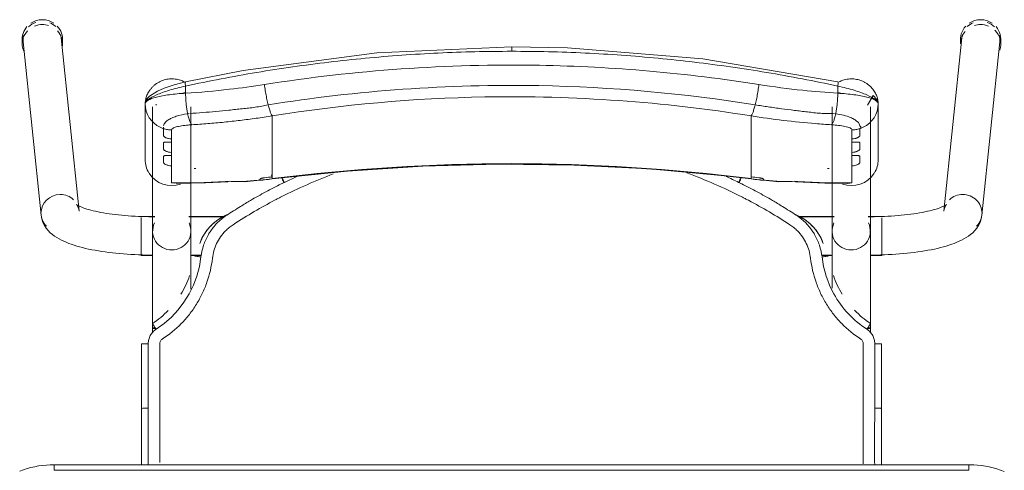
# Model space of a CAD drawing. Header units: metres. Extents: x 3 to 42.2, y -72.9 to -48.7.
# Tile 80 of 189: x 39.287 to 39.819, y -58.58 to -58.337. Entities that reach past the tile are written whole.
import ezdxf

# ---------------------------------------------------------------- set-up
doc = ezdxf.new("R2010")
doc.units = ezdxf.units.M
doc.layers.add('I-FURN', color=7, linetype='Continuous', lineweight=18)

# ---------------------------------------------------------------- blocks, each defined once
blk = doc.blocks.new('ConjuntoParaAlunoTamanho6 - CJA06_ConjuntoParaAlunoTamanho6-V31-1PAV')
at = {"layer": 'I-FURN', "color": 253, "true_color": 0xaaaaaa}
for p, q in [((-0.2643, 0.29456), (-0.2643, 0.29197)), ((-0.2638, 0.29312), (-0.25413, 0.19969)), ((-0.23354, 0.20182), (-0.24321, 0.29526)), ((-0.24254, 0.29197), (-0.24254, 0.29456)), ((0.24321, 0.29526), (0.23354, 0.20182)), ((0.24254, 0.29456), (0.24254, 0.29197)), ((0.25413, 0.19969), (0.2638, 0.29312)), ((0.2643, 0.29197), (0.2643, 0.29456)), ((-0.1979, 0.25969), (-0.1979, 0.22964)), ((-0.19734, 0.2558), (-0.19665, 0.25395)), ((-0.19385, 0.25812), (-0.19385, 0.19097)), ((-0.19207, 0.25896), (-0.19202, 0.25906)), ((-0.19202, 0.25906), (-0.19192, 0.25949)), ((-0.17315, 0.19097), (-0.17315, 0.25812)), ((0.17315, 0.25812), (0.17315, 0.19097)), ((0.19385, 0.19097), (0.19385, 0.25812)), ((0.19685, 0.25395), (0.19754, 0.2558)), ((0.1981, 0.22964), (0.1981, 0.25969)), ((-0.19665, 0.25395), (-0.1957, 0.25221)), ((-0.1957, 0.25221), (-0.19451, 0.25062)), ((-0.17493, 0.25435), (-0.17437, 0.25441)), ((-0.12923, 0.2438), (-0.12923, 0.25317)), ((0.12943, 0.2438), (0.12943, 0.25317)), ((0.17457, 0.25441), (0.17513, 0.25435)), ((0.19471, 0.25062), (0.1959, 0.25221)), ((0.1959, 0.25221), (0.19685, 0.25395)), ((-0.18366, 0.24073), (-0.18366, 0.23904)), ((-0.12923, 0.24214), (-0.12923, 0.2438)), ((-0.12923, 0.24214), (-0.12923, 0.23653)), ((0.12943, 0.24214), (0.12943, 0.2438)), ((0.12943, 0.24214), (0.12943, 0.23653)), ((0.18386, 0.23904), (0.18386, 0.24073)), ((-0.12923, 0.23653), (-0.12923, 0.23486)), ((-0.12923, 0.23486), (-0.12923, 0.22925)), ((0.12943, 0.23653), (0.12943, 0.23486)), ((0.12943, 0.23486), (0.12943, 0.22925)), ((-0.18366, 0.23345), (-0.18366, 0.23176)), ((-0.12923, 0.22925), (-0.12923, 0.22759)), ((0.12943, 0.22759), (0.12943, 0.22925)), ((0.18386, 0.23176), (0.18386, 0.23345)), ((-0.18366, 0.22617), (-0.18366, 0.21701)), ((-0.12923, 0.22759), (-0.12923, 0.22197)), ((0.12943, 0.22759), (0.12943, 0.22197)), ((0.18386, 0.21701), (0.18386, 0.22617)), ((-0.14414, 0.21757), (-0.12926, 0.21915)), ((-0.12923, 0.22197), (-0.12923, 0.22031)), ((-0.11598, 0.22048), (-0.1227, 0.21732)), ((0.12943, 0.22031), (0.12943, 0.22197)), ((0.12946, 0.21915), (0.14434, 0.21757)), ((-0.18366, 0.21701), (-0.1818, 0.21679)), ((0.17944, 0.21689), (0.18173, 0.21678)), ((-0.19271, 0.19894), (-0.2, 0.19894)), ((-0.2, 0.19844), (-0.2, 0.19411)), ((-0.19271, 0.19879), (-0.19385, 0.19879)), ((-0.19385, 0.19879), (-0.19385, 0.19845)), ((-0.19385, 0.19845), (-0.19385, 0.19764)), ((-0.15474, 0.19894), (-0.17429, 0.19894)), ((-0.15494, 0.19879), (-0.17429, 0.19879)), ((0.17429, 0.19894), (0.15474, 0.19894)), ((0.17429, 0.19879), (0.15494, 0.19879)), ((0.2, 0.19894), (0.19271, 0.19894)), ((0.19385, 0.19879), (0.19271, 0.19879)), ((0.19385, 0.19845), (0.19385, 0.19879)), ((0.19385, 0.19764), (0.19385, 0.19845)), ((0.2, 0.1938), (0.2, 0.19814)), ((-0.2, 0.19393), (-0.2, 0.18575)), ((-0.19385, 0.19367), (-0.19385, 0.1916)), ((0.19385, 0.1916), (0.19385, 0.19367)), ((0.2, 0.18573), (0.2, 0.19364)), ((-0.19385, 0.18688), (-0.19385, 0.18582)), ((0.19385, 0.18582), (0.19385, 0.18688)), ((-0.2, 0.18573), (-0.2, 0.17922)), ((-0.19385, 0.18371), (-0.19385, 0.18582)), ((0.19385, 0.18371), (0.19385, 0.18582)), ((0.2, 0.17794), (0.2, 0.1856)), ((-0.2, 0.17916), (-0.2, 0.17794)), ((-0.2, 0.17794), (-0.19377, 0.17794)), ((-0.19385, 0.17809), (-0.19385, 0.17951)), ((-0.17323, 0.17794), (-0.1676, 0.17794)), ((-0.17268, 0.17809), (-0.16757, 0.17809)), ((0.16757, 0.17809), (0.17268, 0.17809)), ((0.1676, 0.17794), (0.17323, 0.17794)), ((0.19377, 0.17794), (0.2, 0.17794)), ((0.19385, 0.17809), (0.19385, 0.17951)), ((-0.19385, 0.13857), (-0.19385, 0.13643)), ((0.19385, 0.13604), (0.19385, 0.13857)), ((-0.19983, 0.13021), (-0.19982, 0.0953)), ((0.19983, 0.13021), (0.19982, 0.0953)), ((-0.19982, 0.06488), (-0.19982, 0.0953)), ((-0.19982, 0.0953), (-0.19982, 0.09529)), ((-0.19623, 0.09556), (-0.19738, 0.09554)), ((0.19982, 0.06497), (0.19982, 0.0953)), ((0.247, 0.06497), (-0.247, 0.06497)), ((-0.247, 0.06497), (-0.247, 0.06197)), ((0.247, 0.06497), (-0.247, 0.06497)), ((0.247, 0.06497), (0.247, 0.06197))]:
    blk.add_line(p, q, dxfattribs=at)
at = {"layer": 'I-FURN', "color": 253, "true_color": 0xaaaaaa, "flags": 128}
for points in [[(0.0001, 0.2904), (-0.07267, 0.28721), (-0.14486, 0.2777), (-0.17603, 0.27161)], [(0.17623, 0.27161), (0.10331, 0.28398), (0.03018, 0.28985), (0.0001, 0.2904)], [(-0.17603, 0.27161), (-0.18218, 0.26997), (-0.18761, 0.26812), (-0.19131, 0.26652), (-0.19557, 0.2639), (-0.19708, 0.26226), (-0.19765, 0.26113), (-0.1979, 0.25971)], [(-0.17607, 0.26928), (-0.17607, 0.26831), (-0.17607, 0.26734), (-0.17607, 0.26637), (-0.17607, 0.2654)], [(0.17627, 0.2654), (0.17627, 0.26637), (0.17627, 0.26734), (0.17627, 0.26831), (0.17627, 0.26928)], [(0.1981, 0.25971), (0.19792, 0.26092), (0.19739, 0.26208), (0.1954, 0.2642), (0.19227, 0.25896)], [(-0.1979, 0.24468), (-0.1979, 0.2522), (-0.1979, 0.25971)], [(-0.1979, 0.25969), (-0.19776, 0.25773), (-0.19734, 0.2558)], [(-0.1979, 0.25969), (-0.1979, 0.25218), (-0.1979, 0.24467), (-0.1979, 0.23715), (-0.1979, 0.22964)], [(0.19754, 0.2558), (0.19796, 0.25773), (0.1981, 0.25969)], [(0.1981, 0.25971), (0.1981, 0.2522), (0.1981, 0.24468)], [(0.1981, 0.22964), (0.1981, 0.23715), (0.1981, 0.24467), (0.1981, 0.25218), (0.1981, 0.25969)], [(-0.19451, 0.25062), (-0.19311, 0.2492), (-0.19152, 0.24799)], [(0.19172, 0.24799), (0.19331, 0.2492), (0.19471, 0.25062)], [(-0.19152, 0.24799), (-0.18977, 0.24701), (-0.1879, 0.24628)], [(-0.1879, 0.24243), (-0.1879, 0.24339), (-0.1879, 0.24435), (-0.1879, 0.24532), (-0.1879, 0.24628)], [(-0.18366, 0.24561), (-0.18366, 0.24439), (-0.18366, 0.24317), (-0.18366, 0.24195), (-0.18366, 0.24073)], [(0.18386, 0.24073), (0.18386, 0.24195), (0.18386, 0.24317), (0.18386, 0.24439), (0.18386, 0.24561)], [(0.1881, 0.24628), (0.18997, 0.24701), (0.19172, 0.24799)], [(0.1881, 0.24628), (0.1881, 0.24532), (0.1881, 0.24435), (0.1881, 0.24339), (0.1881, 0.24243)], [(-0.1879, 0.23515), (-0.1879, 0.23603), (-0.1879, 0.23692), (-0.1879, 0.2378), (-0.1879, 0.23868)], [(-0.18366, 0.23904), (-0.18366, 0.23764), (-0.18366, 0.23624), (-0.18366, 0.23485), (-0.18366, 0.23345)], [(0.18386, 0.23345), (0.18386, 0.23485), (0.18386, 0.23624), (0.18386, 0.23764), (0.18386, 0.23904)], [(0.1881, 0.23868), (0.1881, 0.2378), (0.1881, 0.23692), (0.1881, 0.23603), (0.1881, 0.23515)], [(-0.1879, 0.22787), (-0.1879, 0.22876), (-0.1879, 0.22964), (-0.1879, 0.23052), (-0.1879, 0.23141)], [(-0.18366, 0.23176), (-0.18366, 0.23036), (-0.18366, 0.22897), (-0.18366, 0.22757), (-0.18366, 0.22617)], [(0.18386, 0.22617), (0.18386, 0.22757), (0.18386, 0.22897), (0.18386, 0.23036), (0.18386, 0.23176)], [(0.1881, 0.23141), (0.1881, 0.23052), (0.1881, 0.22964), (0.1881, 0.22876), (0.1881, 0.22787)], [(-0.12926, 0.21915), (-0.08865, 0.22342), (-0.0479, 0.2261), (-0.00707, 0.22717), (0.03376, 0.22666), (0.07455, 0.22454), (0.11521, 0.22083), (0.12946, 0.21915)], [(-0.1359, 0.2187), (-0.1359, 0.21878), (-0.1359, 0.21886), (-0.1359, 0.21893), (-0.1359, 0.21901)], [(-0.12923, 0.22031), (-0.12923, 0.22007), (-0.12923, 0.21984), (-0.12923, 0.21961), (-0.12923, 0.21937)], [(0.12943, 0.21937), (0.12943, 0.21961), (0.12943, 0.21984), (0.12943, 0.22007), (0.12943, 0.22031)], [(0.1361, 0.21901), (0.1361, 0.21893), (0.1361, 0.21886), (0.1361, 0.21878), (0.1361, 0.2187)], [(-0.18111, 0.21677), (-0.16533, 0.21701), (-0.15331, 0.21761)], [(0.15351, 0.21761), (0.16928, 0.2169), (0.18131, 0.21677)], [(0.18173, 0.21678), (0.18279, 0.21686), (0.18386, 0.21701)], [(-0.23354, 0.20182), (-0.23373, 0.20287), (-0.23403, 0.20376), (-0.23437, 0.20445), (-0.23469, 0.20492), (-0.23492, 0.20521), (-0.23505, 0.20534), (-0.23507, 0.20536)], [(-0.23507, 0.20536), (-0.23501, 0.20531), (-0.23482, 0.20518), (-0.23451, 0.20499), (-0.23408, 0.20476), (-0.23355, 0.20449), (-0.23291, 0.2042), (-0.23217, 0.20389), (-0.23133, 0.20358), (-0.23041, 0.20326), (-0.22941, 0.20294), (-0.22832, 0.20262), (-0.22717, 0.2023), (-0.22594, 0.20199), (-0.22464, 0.20169), (-0.22328, 0.2014), (-0.22186, 0.20112), (-0.22039, 0.20086), (-0.21886, 0.2006), (-0.21729, 0.20036), (-0.21567, 0.20014), (-0.214, 0.19993), (-0.2123, 0.19973), (-0.21057, 0.19956), (-0.2088, 0.1994), (-0.207, 0.19926), (-0.20518, 0.19913), (-0.20334, 0.19903), (-0.20148, 0.19894), (-0.19961, 0.19888), (-0.19772, 0.19883), (-0.19583, 0.1988), (-0.19394, 0.19879), (-0.19385, 0.19879)], [(0.23507, 0.20536), (0.23501, 0.20531), (0.23482, 0.20518), (0.23451, 0.20499), (0.23408, 0.20476), (0.23355, 0.20449), (0.23291, 0.2042), (0.23217, 0.20389), (0.23133, 0.20358), (0.23041, 0.20326), (0.22941, 0.20294), (0.22832, 0.20262), (0.22717, 0.2023), (0.22594, 0.20199), (0.22464, 0.20169), (0.22328, 0.2014), (0.22186, 0.20112), (0.22039, 0.20086), (0.21886, 0.2006), (0.21729, 0.20036), (0.21567, 0.20014), (0.214, 0.19993), (0.2123, 0.19973), (0.21057, 0.19956), (0.2088, 0.1994), (0.207, 0.19926), (0.20518, 0.19913), (0.20334, 0.19903), (0.20148, 0.19894), (0.19961, 0.19888), (0.19772, 0.19883), (0.19583, 0.1988), (0.19394, 0.19879), (0.19385, 0.19879)], [(0.23354, 0.20182), (0.23373, 0.20287), (0.23403, 0.20376), (0.23437, 0.20445), (0.23469, 0.20492), (0.23492, 0.20521), (0.23505, 0.20534), (0.23507, 0.20536)], [(-0.25413, 0.19969), (-0.25375, 0.19762), (-0.25311, 0.19572), (-0.25226, 0.19403), (-0.25129, 0.19256), (-0.25023, 0.19128), (-0.24913, 0.19017), (-0.24799, 0.18919), (-0.24683, 0.18832), (-0.24563, 0.18753), (-0.24441, 0.18681), (-0.24316, 0.18615), (-0.24188, 0.18553), (-0.24055, 0.18496), (-0.23919, 0.18441), (-0.23778, 0.1839), (-0.23633, 0.18341), (-0.23483, 0.18295), (-0.2333, 0.18251), (-0.23171, 0.1821), (-0.23008, 0.1817), (-0.22841, 0.18133), (-0.2267, 0.18098), (-0.22495, 0.18064), (-0.22315, 0.18033), (-0.22132, 0.18004), (-0.21946, 0.17976), (-0.21756, 0.17951), (-0.21562, 0.17928), (-0.21366, 0.17906), (-0.21168, 0.17887), (-0.20967, 0.1787), (-0.20763, 0.17855), (-0.20558, 0.17842), (-0.20352, 0.17831), (-0.20144, 0.17823), (-0.19935, 0.17816), (-0.19725, 0.17811), (-0.19515, 0.17809), (-0.19385, 0.17809)], [(0.25413, 0.19969), (0.25375, 0.19762), (0.25311, 0.19572), (0.25226, 0.19403), (0.25129, 0.19256), (0.25023, 0.19128), (0.24913, 0.19017), (0.24799, 0.18919), (0.24683, 0.18832), (0.24563, 0.18753), (0.24441, 0.18681), (0.24316, 0.18615), (0.24188, 0.18553), (0.24055, 0.18496), (0.23919, 0.18441), (0.23778, 0.1839), (0.23633, 0.18341), (0.23483, 0.18295), (0.2333, 0.18251), (0.23171, 0.1821), (0.23008, 0.1817), (0.22841, 0.18133), (0.2267, 0.18098), (0.22495, 0.18064), (0.22315, 0.18033), (0.22132, 0.18004), (0.21946, 0.17976), (0.21756, 0.17951), (0.21562, 0.17928), (0.21366, 0.17906), (0.21168, 0.17887), (0.20967, 0.1787), (0.20763, 0.17855), (0.20558, 0.17842), (0.20352, 0.17831), (0.20144, 0.17823), (0.19935, 0.17816), (0.19725, 0.17811), (0.19515, 0.17809), (0.19385, 0.17809)], [(-0.19385, 0.13857), (-0.19385, 0.14057), (-0.19385, 0.14257), (-0.19385, 0.14457), (-0.19385, 0.14656), (-0.19385, 0.14855), (-0.19385, 0.15053), (-0.19385, 0.15249), (-0.19385, 0.15444), (-0.19385, 0.15637), (-0.19385, 0.15827), (-0.19385, 0.16015), (-0.19385, 0.162), (-0.19385, 0.16382), (-0.19385, 0.1656), (-0.19385, 0.16735), (-0.19385, 0.16905), (-0.19385, 0.17071), (-0.19385, 0.17233), (-0.19385, 0.1739), (-0.19385, 0.17541), (-0.19385, 0.17687), (-0.19385, 0.17828), (-0.19385, 0.17963), (-0.19385, 0.18092), (-0.19385, 0.18215), (-0.19385, 0.18331), (-0.19385, 0.18441), (-0.19385, 0.18544), (-0.19385, 0.1864), (-0.19385, 0.18729), (-0.19385, 0.1881), (-0.19385, 0.18885), (-0.19385, 0.18951), (-0.19385, 0.19011), (-0.19385, 0.19062), (-0.19385, 0.19097)], [(-0.17315, 0.19097), (-0.17315, 0.19051), (-0.17315, 0.18998), (-0.17315, 0.18937), (-0.17315, 0.18869), (-0.17315, 0.18793), (-0.17315, 0.1871), (-0.17315, 0.18619), (-0.17315, 0.18522), (-0.17315, 0.18417), (-0.17315, 0.18306), (-0.17315, 0.18188), (-0.17315, 0.18064), (-0.17315, 0.17934), (-0.17315, 0.17798), (-0.17315, 0.17656), (-0.17315, 0.17508), (-0.17315, 0.17355), (-0.17315, 0.17198), (-0.17315, 0.17035), (-0.17315, 0.16868), (-0.17315, 0.16696), (-0.17315, 0.16521), (-0.17315, 0.16342), (-0.17315, 0.16159), (-0.17315, 0.15974)], [(0.17315, 0.16015), (0.17315, 0.162), (0.17315, 0.16382), (0.17315, 0.1656), (0.17315, 0.16735), (0.17315, 0.16905), (0.17315, 0.17071), (0.17315, 0.17233), (0.17315, 0.1739), (0.17315, 0.17541), (0.17315, 0.17687), (0.17315, 0.17828), (0.17315, 0.17963), (0.17315, 0.18092), (0.17315, 0.18215), (0.17315, 0.18331), (0.17315, 0.18441), (0.17315, 0.18544), (0.17315, 0.1864), (0.17315, 0.18729), (0.17315, 0.1881), (0.17315, 0.18885), (0.17315, 0.18951), (0.17315, 0.19011), (0.17315, 0.19062), (0.17315, 0.19097)], [(0.19385, 0.19097), (0.19385, 0.19051), (0.19385, 0.18998), (0.19385, 0.18937), (0.19385, 0.18869), (0.19385, 0.18793), (0.19385, 0.1871), (0.19385, 0.18619), (0.19385, 0.18522), (0.19385, 0.18417), (0.19385, 0.18306), (0.19385, 0.18188), (0.19385, 0.18064), (0.19385, 0.17934), (0.19385, 0.17798), (0.19385, 0.17656), (0.19385, 0.17508), (0.19385, 0.17355), (0.19385, 0.17198), (0.19385, 0.17035), (0.19385, 0.16868), (0.19385, 0.16696), (0.19385, 0.16521), (0.19385, 0.16342), (0.19385, 0.16159), (0.19385, 0.15974), (0.19385, 0.15785), (0.19385, 0.15594), (0.19385, 0.15401), (0.19385, 0.15206), (0.19385, 0.15009), (0.19385, 0.14811), (0.19385, 0.14612), (0.19385, 0.14413), (0.19385, 0.14213), (0.19385, 0.14013), (0.19385, 0.13857)], [(-0.16841, 0.18438), (-0.16841, 0.18437), (-0.16841, 0.18435), (-0.16841, 0.18434), (-0.16841, 0.18432)], [(0.16841, 0.18432), (0.16841, 0.18434), (0.16841, 0.18435), (0.16841, 0.18437), (0.16841, 0.18438)], [(-0.16774, 0.17706), (-0.16861, 0.17188), (-0.16997, 0.16679), (-0.17181, 0.16185), (-0.17415, 0.15713), (-0.17693, 0.15265), (-0.18013, 0.14846), (-0.18374, 0.14461), (-0.18771, 0.14113), (-0.19199, 0.13805)], [(-0.19623, 0.13025), (-0.19623, 0.12331), (-0.19623, 0.11637), (-0.19623, 0.10942), (-0.19623, 0.10249), (-0.19623, 0.09556)], [(0.19623, 0.13025), (0.19623, 0.12639), (0.19623, 0.12254), (0.19623, 0.11868), (0.19623, 0.11483), (0.19623, 0.11097), (0.19623, 0.10712), (0.19623, 0.10327), (0.19623, 0.09941), (0.19623, 0.09556)], [(-0.19738, 0.09554), (-0.19841, 0.0955), (-0.1992, 0.09544), (-0.19969, 0.09537), (-0.19982, 0.0953)], [(-0.247, 0.06497), (-0.24912, 0.06492), (-0.25124, 0.0648), (-0.25334, 0.06459), (-0.25544, 0.06429), (-0.25753, 0.06391), (-0.2596, 0.06345), (-0.26165, 0.0629), (-0.26367, 0.06228), (-0.26567, 0.06157)], [(0.2662, 0.06136), (0.26421, 0.06209), (0.2622, 0.06274), (0.26015, 0.06331), (0.25809, 0.06379), (0.25601, 0.0642), (0.25391, 0.06451), (0.25181, 0.06475), (0.24969, 0.0649), (0.24757, 0.06496), (0.247, 0.06497)], [(0.247, 0.06197), (0.1235, 0.06197), (0, 0.06197), (-0.1235, 0.06197), (-0.247, 0.06197)], [(-0.247, 0.06197), (-0.1235, 0.06197), (0, 0.06197), (0.1235, 0.06197), (0.247, 0.06197)]]:
    blk.add_lwpolyline(points, dxfattribs=at)
at = {"layer": 'I-FURN', "color": 253, "true_color": 0xaaaaaa}
for centre, major_axis, ratio, start_param, end_param in [((-0.25351, 0.29419), (0.01029, 0.00107), 0.967158, 1.815725, 2.256389), ((-0.25342, 0.29456), (0.01088, 0), 0.965926, 1.570796, 2.185058), ((-0.25342, 0.29456), (0.01088, 0), 0.965926, 0.959427, 1.570796), ((-0.25351, 0.29419), (0.01029, 0.00107), 0.967158, 0.685592, 1.060105), ((0.25351, 0.29419), (-0.01029, 0.00107), 0.967158, 5.223081, 5.597593), ((0.25342, 0.29456), (0.01088, 0), 0.965926, 1.570796, 2.182166), ((0.25342, 0.29456), (-0.01088, 0), 0.965926, 4.098128, 4.712389), ((0.25351, 0.29419), (-0.01029, 0.00107), 0.967158, 4.026797, 4.46746), ((-0.25342, 0.29197), (0.01088, 0), 0.965926, 2.404268, 3.526261), ((-0.25342, 0.29456), (0.01088, 0), 0.965926, 2.438822, 3.243525), ((-0.25342, 0.29197), (0.01088, 0), 0.965926, 1.570796, 1.965237), ((-0.25342, 0.29197), (0.01088, 0), 0.965926, 1.257624, 1.570796), ((-0.25342, 0.29456), (0.01088, 0), 0.965926, 6.170166, 7.020457), ((-0.25342, 0.29197), (0.01088, 0), 0.965926, 6.182855, 7.015454), ((0.25342, 0.29456), (0.01088, 0), 0.965926, 2.404321, 3.312013), ((0.25342, 0.29197), (0.01088, 0), 0.965926, 2.446266, 3.141593), ((0.25342, 0.29197), (0.01088, 0), 0.965926, 1.581694, 1.883969), ((0.25342, 0.29197), (0.01088, 0), 0.965926, 1.176355, 1.570796), ((0.25342, 0.29197), (0.01088, 0), 0.965926, 5.959867, 7.062609), ((0.25342, 0.29456), (0.01088, 0), 0.965926, 6.052088, 6.985956), ((-0.25351, 0.29419), (0.01029, 0.00107), 0.967158, 2.780211, 3.141593), ((-0.25351, 0.29419), (0.01029, 0.00107), 0.967158, 6.18338, 6.464028), ((0.25351, 0.29419), (-0.01029, 0.00107), 0.967158, 6.102343, 6.382991), ((0.25351, 0.29419), (-0.01029, 0.00107), 0.967158, 3.141593, 3.502975), ((-0.1835, 0.22964), (-0.0144, 0), 0.978148, 0, 0.542301), ((0.0001, -0.77159), (1.0211, 0), 0.978148, 1.443771, 1.697822), ((0.0001, -0.77117), (1.0209, 0), 0.978148, 1.443771, 1.697822), ((0.1837, 0.22964), (0.0144, 0), 0.978148, 5.740884, 6.283185), ((-0.17927, 0.60128), (0.385, 0), 0.978148, 4.732926, 4.735013), ((0.17947, 0.60128), (0.385, 0), 0.978148, 4.689703, 4.691852), ((-0.1835, 0.22964), (0.0144, 0), 0.978148, 3.694576, 5.05125), ((-0.17927, 0.60263), (0.395, 0), 0.978148, 4.801491, 4.822541), ((-0.17927, 0.60356), (0.395, 0), 0.978148, 4.828782, 4.839414), ((-0.17927, 0.60221), (0.3948, 0), 0.978148, 4.828842, 4.839414), ((-0.1305, 0.22908), (-0.00124, 0.00992), 0.026339, 2.463316, 2.789234), ((0.17947, 0.60356), (0.395, 0), 0.978148, 4.585364, 4.595996), ((0.17947, 0.60221), (0.3948, 0), 0.978148, 4.585364, 4.595936), ((0.17947, 0.60263), (0.395, 0), 0.978148, 4.602237, 4.623287), ((0.1837, 0.22964), (0.0144, 0), 0.978148, 4.362105, 5.730202), ((-0.17927, 0.60336), (0.395, 0), 0.978148, 4.701279, 4.780293), ((-0.14501, 0.22754), (-0.00087, 0.00996), 0.018501, 2.957526, 3.350225), ((0.14521, 0.22754), (0.00087, 0.00996), 0.018501, 2.93296, 3.325659), ((0.17947, 0.60336), (0.395, 0), 0.978148, 4.644485, 4.723499), ((-0.24383, 0.20075), (0.01029, 0.00107), 0.967158, 1.470991, 3.041787), ((-0.24383, 0.20075), (0.01029, 0.00107), 0.967158, 0.685592, 1.470991), ((0.24383, 0.20075), (-0.01029, 0.00107), 0.967158, 4.812195, 5.597593), ((0.24383, 0.20075), (-0.01029, 0.00107), 0.967158, 3.241398, 4.812195), ((-0.24383, 0.20075), (0.01029, 0.00107), 0.967158, 3.041787, 3.827185), ((0.24383, 0.20075), (-0.01029, 0.00107), 0.967158, 2.456, 3.241398), ((-0.1835, 0.19097), (0.01035, 0), 0.978148, 2.686587, 4.712389), ((-0.1835, 0.19097), (0.01035, 0), 0.978148, 4.712389, 6.738191), ((0.1835, 0.19097), (0.01035, 0), 0.978148, 2.686587, 4.712389), ((0.1835, 0.19097), (0.01035, 0), 0.978148, 4.712389, 6.738191), ((-0.1835, 0.13857), (0.01035, 0), 0.069756, 2.648425, 3.665191), ((0.1835, 0.13857), (0.01035, 0), 0.069756, 5.759587, 6.776353)]:
    blk.add_ellipse(centre, major_axis=major_axis, ratio=ratio, start_param=start_param, end_param=end_param, dxfattribs=at)
for points in [[(-0.01972, 0.28779), (-0.02633, 0.28763), (-0.03293, 0.2874), (-0.03953, 0.28708)], [(0.0001, 0.28802), (-0.00651, 0.28802), (-0.01312, 0.28795), (-0.01972, 0.28779)], [(0.0001, 0.29036), (0.0001, 0.29029), (0.0001, 0.29001), (0.0001, 0.28916), (0.0001, 0.28841), (0.0001, 0.28802)], [(0.01992, 0.28779), (0.01332, 0.28795), (0.00671, 0.28802), (0.0001, 0.28802)], [(0.03973, 0.28708), (0.03313, 0.2874), (0.02653, 0.28763), (0.01992, 0.28779)], [(-0.05929, 0.28591), (-0.06588, 0.28544), (-0.07245, 0.28489), (-0.07901, 0.28427)], [(-0.03953, 0.28708), (-0.04612, 0.28677), (-0.05271, 0.28638), (-0.05929, 0.28591)], [(0.0595, 0.28591), (0.05292, 0.28638), (0.04633, 0.28677), (0.03973, 0.28708)], [(0.07921, 0.28427), (0.07265, 0.28489), (0.06608, 0.28544), (0.0595, 0.28591)], [(0.09885, 0.28217), (0.09232, 0.28294), (0.08577, 0.28365), (0.07921, 0.28427)], [(0.11839, 0.27961), (0.11189, 0.28054), (0.10538, 0.28139), (0.09885, 0.28217)], [(-0.13762, 0.27661), (-0.14407, 0.27553), (-0.15051, 0.27438), (-0.15692, 0.27316)], [(-0.11819, 0.27961), (-0.12468, 0.27869), (-0.13116, 0.27768), (-0.13762, 0.27661)], [(0.13782, 0.27661), (0.13136, 0.27768), (0.12489, 0.27868), (0.11839, 0.27961)], [(0.15712, 0.27316), (0.15071, 0.27438), (0.14427, 0.27553), (0.13782, 0.27661)], [(-0.15692, 0.27316), (-0.16332, 0.27194), (-0.16971, 0.27065), (-0.17607, 0.26928)], [(0.17627, 0.26928), (0.16991, 0.27065), (0.16353, 0.27194), (0.15712, 0.27316)], [(0.17627, 0.26928), (0.17633, 0.26966), (0.17642, 0.27037), (0.17644, 0.2712), (0.17636, 0.27149), (0.1763, 0.27156)], [(-0.13346, 0.2701), (-0.13339, 0.26956), (-0.13324, 0.26848), (-0.133, 0.26684), (-0.13272, 0.2652), (-0.13242, 0.26359), (-0.13211, 0.26203), (-0.13178, 0.26053), (-0.13155, 0.25959), (-0.13144, 0.25914)], [(0.13164, 0.25914), (0.13175, 0.25959), (0.13198, 0.26053), (0.13231, 0.26203), (0.13262, 0.26359), (0.13292, 0.2652), (0.1332, 0.26684), (0.13344, 0.26848), (0.13359, 0.26956), (0.13366, 0.2701)], [(-0.17607, 0.2654), (-0.17914, 0.26523), (-0.18504, 0.2647), (-0.19219, 0.26337), (-0.19682, 0.26165), (-0.1979, 0.26035), (-0.1979, 0.25969)], [(-0.17609, 0.26577), (-0.1767, 0.26561), (-0.17731, 0.26545), (-0.17791, 0.26528)], [(-0.17607, 0.2654), (-0.17606, 0.26498), (-0.17604, 0.26413), (-0.17598, 0.26285), (-0.1759, 0.26156), (-0.17579, 0.26028), (-0.17566, 0.25902), (-0.17551, 0.25778), (-0.17533, 0.25659), (-0.17514, 0.25544), (-0.175, 0.25471), (-0.17493, 0.25435)], [(0.17513, 0.25435), (0.1752, 0.25471), (0.17534, 0.25544), (0.17553, 0.25659), (0.17571, 0.25778), (0.17586, 0.25902), (0.17599, 0.26028), (0.1761, 0.26156), (0.17618, 0.26285), (0.17624, 0.26413), (0.17626, 0.26498), (0.17627, 0.2654)], [(0.1981, 0.25969), (0.1981, 0.26035), (0.19703, 0.26165), (0.19239, 0.26338), (0.18523, 0.2647), (0.17934, 0.26523), (0.17627, 0.2654)], [(0.17811, 0.26528), (0.17751, 0.26545), (0.1769, 0.26561), (0.17629, 0.26577)], [(-0.12923, 0.25317), (-0.12932, 0.25327), (-0.1295, 0.25353), (-0.1298, 0.25409), (-0.13011, 0.25481), (-0.13044, 0.25568), (-0.13077, 0.2567), (-0.1311, 0.25786), (-0.13133, 0.2587), (-0.13144, 0.25914)], [(0.12943, 0.25317), (0.12952, 0.25327), (0.1297, 0.25353), (0.13, 0.25409), (0.13031, 0.25481), (0.13064, 0.25568), (0.13097, 0.2567), (0.1313, 0.25786), (0.13153, 0.2587), (0.13164, 0.25914)], [(-0.17493, 0.25435), (-0.17484, 0.25392), (-0.17465, 0.25308), (-0.17435, 0.25195), (-0.17403, 0.25093), (-0.17369, 0.25006), (-0.17335, 0.24934), (-0.173, 0.24877), (-0.17277, 0.2485), (-0.17265, 0.2484)], [(-0.14661, 0.25076), (-0.14806, 0.25058), (-0.14951, 0.25042), (-0.15095, 0.25026)], [(-0.14226, 0.2513), (-0.14371, 0.25111), (-0.14516, 0.25093), (-0.14661, 0.25076)], [(0.17285, 0.2484), (0.17297, 0.2485), (0.1732, 0.24877), (0.17355, 0.24934), (0.17389, 0.25006), (0.17423, 0.25093), (0.17455, 0.25195), (0.17485, 0.25308), (0.17504, 0.25392), (0.17513, 0.25435)], [(-0.1879, 0.24628), (-0.18756, 0.24617), (-0.18687, 0.24599), (-0.18581, 0.24578), (-0.18474, 0.24565), (-0.18402, 0.24561), (-0.18366, 0.24561)], [(-0.16398, 0.24902), (-0.16687, 0.24878), (-0.16977, 0.24858), (-0.17265, 0.2484)], [(-0.15964, 0.24939), (-0.16109, 0.24926), (-0.16254, 0.24913), (-0.16398, 0.24902)], [(0.18386, 0.24561), (0.18422, 0.24561), (0.18494, 0.24565), (0.18601, 0.24578), (0.18707, 0.24599), (0.18776, 0.24617), (0.1881, 0.24628)], [(-0.1359, 0.21901), (-0.1359, 0.21905), (-0.13586, 0.21912), (-0.13573, 0.21923), (-0.13549, 0.21935), (-0.13518, 0.21946), (-0.13479, 0.21957), (-0.13436, 0.21967), (-0.1339, 0.21974), (-0.13357, 0.21979), (-0.1334, 0.21981)], [(-0.13585, 0.2186), (-0.13587, 0.21862), (-0.13589, 0.21865), (-0.1359, 0.21868), (-0.1359, 0.2187)], [(-0.09625, 0.22184), (-0.10584, 0.21825), (-0.1152, 0.21414), (-0.12434, 0.2095)], [(-0.12335, 0.21813), (-0.12356, 0.21856), (-0.12377, 0.21898), (-0.12395, 0.21936)], [(-0.12289, 0.21723), (-0.12304, 0.21753), (-0.12319, 0.21783), (-0.12334, 0.21813)], [(0.12434, 0.2095), (0.11467, 0.2144), (0.10481, 0.21869), (0.09473, 0.2224)], [(0.11594, 0.2205), (0.11821, 0.21947), (0.12046, 0.21841), (0.1227, 0.21732)], [(0.1227, 0.21732), (0.12291, 0.21776), (0.12336, 0.21866), (0.12377, 0.21945), (0.12395, 0.2198)], [(0.12334, 0.21813), (0.12319, 0.21783), (0.12304, 0.21753), (0.12289, 0.21723)], [(0.12395, 0.21936), (0.12377, 0.21898), (0.12356, 0.21856), (0.12335, 0.21813)], [(0.1336, 0.21981), (0.13377, 0.21979), (0.1341, 0.21974), (0.13456, 0.21967), (0.13499, 0.21957), (0.13538, 0.21946), (0.13569, 0.21935), (0.13593, 0.21923), (0.13606, 0.21912), (0.1361, 0.21905), (0.1361, 0.21901)], [(0.1361, 0.2187), (0.1361, 0.21868), (0.13609, 0.21865), (0.13607, 0.21862), (0.13605, 0.2186)], [(-0.15397, 0.21772), (-0.15349, 0.21752), (-0.153, 0.21758), (-0.15247, 0.21788)], [(-0.15247, 0.21788), (-0.15113, 0.21782), (-0.1484, 0.21775), (-0.14556, 0.21776), (-0.14412, 0.21779)], [(-0.12436, 0.21651), (-0.12717, 0.21512), (-0.13276, 0.21224), (-0.13826, 0.20916), (-0.14098, 0.20758)], [(-0.1227, 0.21732), (-0.12297, 0.21719), (-0.12353, 0.21692), (-0.12408, 0.21665), (-0.12436, 0.21651)], [(0.12436, 0.21651), (0.12408, 0.21665), (0.12353, 0.21692), (0.12297, 0.21719), (0.1227, 0.21732)], [(0.14098, 0.20758), (0.13826, 0.20916), (0.13276, 0.21224), (0.12717, 0.21512), (0.12436, 0.21651)], [(0.14432, 0.21779), (0.14576, 0.21776), (0.1486, 0.21775), (0.15133, 0.21782), (0.15267, 0.21788)], [(0.15267, 0.21788), (0.1532, 0.21758), (0.15369, 0.21752), (0.15417, 0.21772)], [(-0.12798, 0.20762), (-0.13157, 0.20574), (-0.13889, 0.20168), (-0.14651, 0.19698), (-0.1504, 0.19445)], [(-0.14098, 0.20758), (-0.14188, 0.20704), (-0.14368, 0.20597), (-0.14546, 0.20487), (-0.14635, 0.20432)], [(-0.12434, 0.2095), (-0.12494, 0.2092), (-0.12615, 0.20858), (-0.12737, 0.20794), (-0.12798, 0.20762)], [(0.12798, 0.20762), (0.12738, 0.20794), (0.12617, 0.20857), (0.12495, 0.20919), (0.12434, 0.2095)], [(0.1504, 0.19445), (0.14673, 0.19684), (0.13935, 0.20142), (0.13181, 0.20561), (0.12798, 0.20762)], [(0.14635, 0.20432), (0.14546, 0.20487), (0.14368, 0.20597), (0.14188, 0.20704), (0.14098, 0.20758)], [(-0.14638, 0.20431), (-0.14762, 0.20355), (-0.1501, 0.202), (-0.15256, 0.20043), (-0.15378, 0.19963)], [(0.15378, 0.19963), (0.15256, 0.20043), (0.1501, 0.202), (0.14762, 0.20355), (0.14638, 0.20431)], [(-0.16501, 0.19076), (-0.16447, 0.19151), (-0.16331, 0.19295), (-0.16135, 0.19493), (-0.15919, 0.19669), (-0.15764, 0.19771), (-0.15683, 0.19818)], [(-0.15378, 0.19963), (-0.1555, 0.19851), (-0.15869, 0.19594), (-0.16134, 0.1928), (-0.1625, 0.1911)], [(-0.1568, 0.1982), (-0.15576, 0.1988), (-0.15475, 0.1993), (-0.15376, 0.19971)], [(0.15863, 0.1971), (0.15703, 0.19822), (0.15531, 0.19916), (0.1535, 0.1999)], [(0.15374, 0.19972), (0.15472, 0.19931), (0.15575, 0.19881), (0.1568, 0.1982)], [(0.1625, 0.1911), (0.16134, 0.1928), (0.15869, 0.19594), (0.1555, 0.19851), (0.15378, 0.19963)], [(-0.1504, 0.19445), (-0.15113, 0.19396), (-0.15256, 0.19293), (-0.15386, 0.19174), (-0.15448, 0.19112)], [(0.15448, 0.19112), (0.15386, 0.19174), (0.15256, 0.19292), (0.15114, 0.19396), (0.1504, 0.19445)], [(-0.16371, 0.18924), (-0.16479, 0.18738), (-0.16656, 0.18343), (-0.1675, 0.1792), (-0.16774, 0.17706)], [(-0.1625, 0.1911), (-0.16271, 0.1908), (-0.16313, 0.19018), (-0.16352, 0.18955), (-0.16371, 0.18924)], [(-0.15448, 0.19112), (-0.15645, 0.18912), (-0.15969, 0.18452), (-0.16124, 0.17915), (-0.16156, 0.17636)], [(0.16156, 0.17636), (0.16124, 0.17915), (0.15968, 0.18454), (0.15645, 0.18912), (0.15448, 0.19112)], [(0.16371, 0.18924), (0.16352, 0.18955), (0.16313, 0.19018), (0.16271, 0.1908), (0.1625, 0.1911)], [(0.16774, 0.17706), (0.1675, 0.1792), (0.16656, 0.18343), (0.16479, 0.18738), (0.16371, 0.18924)], [(0.16501, 0.19076), (0.16537, 0.19026), (0.16604, 0.18925), (0.16695, 0.18767), (0.16775, 0.18603), (0.1682, 0.1849), (0.16841, 0.18432)], [(-0.16774, 0.17706), (-0.16823, 0.17712), (-0.16921, 0.17725), (-0.17046, 0.17746), (-0.17128, 0.17766), (-0.17147, 0.17776), (-0.17146, 0.1778)], [(0.17146, 0.1778), (0.17147, 0.17776), (0.17128, 0.17766), (0.17046, 0.17746), (0.16921, 0.17725), (0.16823, 0.17712), (0.16774, 0.17706)], [(-0.17391, 0.16699), (-0.17512, 0.16348), (-0.17671, 0.16011), (-0.17864, 0.15696)], [(0.1786, 0.15703), (0.17667, 0.16018), (0.1751, 0.16355), (0.1739, 0.16704)], [(-0.1854, 0.14823), (-0.18797, 0.14558), (-0.19084, 0.14321), (-0.19391, 0.14119)], [(0.19391, 0.14119), (0.19084, 0.14321), (0.18795, 0.1456), (0.18537, 0.14827)], [(-0.19391, 0.14119), (-0.19393, 0.14119), (-0.19385, 0.14103), (-0.19344, 0.14033), (-0.19278, 0.13928), (-0.19225, 0.13846), (-0.19199, 0.13805)], [(0.19199, 0.13805), (0.19225, 0.13846), (0.19278, 0.13928), (0.19344, 0.14033), (0.19385, 0.14103), (0.19393, 0.14119), (0.19391, 0.14119)], [(-0.19199, 0.13805), (-0.19265, 0.13762), (-0.19383, 0.13663), (-0.19519, 0.13473), (-0.19604, 0.13255), (-0.19622, 0.13104), (-0.19623, 0.13025)], [(0.19623, 0.13025), (0.19622, 0.13104), (0.19604, 0.13255), (0.19519, 0.13473), (0.19383, 0.13663), (0.19265, 0.13762), (0.19199, 0.13805)], [(-0.19623, 0.13025), (-0.19672, 0.13025), (-0.1977, 0.13025), (-0.19891, 0.13024), (-0.19969, 0.13022), (-0.19984, 0.13021), (-0.19982, 0.1302)], [(-0.19982, 0.12147), (-0.19982, 0.12438), (-0.19982, 0.12729), (-0.19982, 0.1302)], [(-0.19982, 0.1302), (-0.19982, 0.12438), (-0.19982, 0.11273), (-0.19982, 0.1011), (-0.19982, 0.09529)], [(-0.18863, 0.13277), (-0.18884, 0.13263), (-0.18922, 0.13231), (-0.18966, 0.1317), (-0.18994, 0.13099), (-0.19, 0.1305), (-0.19, 0.13025)], [(0.19, 0.13025), (0.19, 0.1305), (0.18994, 0.13099), (0.18966, 0.1317), (0.18922, 0.13231), (0.18884, 0.13263), (0.18863, 0.13277)], [(0.19, 0.09555), (0.19, 0.09868), (0.19, 0.10482), (0.19, 0.11314), (0.19, 0.12173), (0.19, 0.1274), (0.19, 0.13025)], [(0.19982, 0.1302), (0.19984, 0.13021), (0.19969, 0.13022), (0.19891, 0.13024), (0.1977, 0.13025), (0.19672, 0.13025), (0.19623, 0.13025)], [(0.19982, 0.1302), (0.19982, 0.12729), (0.19982, 0.12438), (0.19982, 0.12147)], [(0.19982, 0.09529), (0.19982, 0.1011), (0.19982, 0.11273), (0.19982, 0.12438), (0.19982, 0.1302)], [(-0.19982, 0.09528), (-0.19982, 0.1011), (-0.19982, 0.10691), (-0.19982, 0.11273)], [(0.19982, 0.11273), (0.19982, 0.10691), (0.19982, 0.1011), (0.19982, 0.09528)], [(-0.19982, 0.09529), (-0.19982, 0.08515), (-0.19982, 0.07502), (-0.19982, 0.06488)], [(0.19623, 0.09556), (0.19662, 0.09556), (0.19701, 0.09556), (0.19738, 0.09555)], [(0.19738, 0.09555), (0.19775, 0.09554), (0.1981, 0.09553), (0.19841, 0.09551)], [(0.19982, 0.0953), (0.19982, 0.0953), (0.19982, 0.09529), (0.19982, 0.09529)], [(0.19982, 0.06497), (0.19982, 0.07507), (0.19982, 0.08518), (0.19982, 0.09529)], [(-0.19982, 0.06488), (-0.19982, 0.06837), (-0.19982, 0.07185), (-0.19982, 0.07534)], [(0.19982, 0.07534), (0.19982, 0.07188), (0.19982, 0.06842), (0.19982, 0.06497)]]:
    blk.add_open_spline(points, degree=3, dxfattribs=at)
for points, knots in [([(-0.07901, 0.28427), (-0.08557, 0.28365), (-0.09866, 0.28225), (-0.11169, 0.28054), (-0.11819, 0.27961)], [-0.5555535, -0.5555535, -0.5555535, -0.5555535, -0.4444444, -0.3333333, -0.3333333, -0.3333333, -0.3333333]), ([(-0.13346, 0.2701), (-0.0847, 0.2778), (0.00519, 0.28415), (0.09466, 0.27626), (0.13366, 0.2701)], [-1, -1, -1, -1, -0.444444, 0, 0, 0, 0]), ([(-0.1979, 0.25971), (-0.1979, 0.26019), (-0.19783, 0.26127), (-0.19747, 0.26287), (-0.19695, 0.2643), (-0.19642, 0.26543), (-0.19585, 0.26637), (-0.19534, 0.26711), (-0.19492, 0.26766), (-0.19447, 0.26819), (-0.19382, 0.2689), (-0.19291, 0.26975), (-0.1919, 0.27053), (-0.19105, 0.27107), (-0.1904, 0.27144), (-0.18973, 0.27177), (-0.18883, 0.27217), (-0.18719, 0.27275), (-0.18474, 0.2732), (-0.18174, 0.27315), (-0.17906, 0.27255), (-0.17745, 0.27187), (-0.17679, 0.27153)], [0, 0, 0, 0, 0.0625, 0.125, 0.15625, 0.1875, 0.21875, 0.234375, 0.25, 0.265625, 0.28125, 0.3125, 0.34375, 0.359375, 0.375, 0.390625, 0.40625, 0.4375, 0.5, 0.5625, 0.625, 0.6721865, 0.6721865, 0.6721865, 0.6721865]), ([(-0.1761, 0.27156), (-0.17616, 0.27149), (-0.17627, 0.27106), (-0.17619, 0.27003), (-0.17607, 0.26928)], [0.625, 0.625, 0.625, 0.625, 0.75, 1, 1, 1, 1]), ([(0.17699, 0.27153), (0.17765, 0.27187), (0.17927, 0.27255), (0.18196, 0.27315), (0.18496, 0.2732), (0.18741, 0.27274), (0.18905, 0.27216), (0.18996, 0.27176), (0.19062, 0.27143), (0.19127, 0.27106), (0.19212, 0.27051), (0.19313, 0.26973), (0.19423, 0.2687), (0.19516, 0.26763), (0.19594, 0.26656), (0.1966, 0.26547), (0.19712, 0.26439), (0.19752, 0.26334), (0.1978, 0.26234), (0.19804, 0.26108), (0.1981, 0.26023), (0.1981, 0.25971)], [0.3275759, 0.3275759, 0.3275759, 0.3275759, 0.375, 0.4375, 0.5, 0.5625, 0.59375, 0.609375, 0.625, 0.640625, 0.65625, 0.6875, 0.71875, 0.75, 0.78125, 0.8125, 0.84375, 0.875, 0.90625, 0.9375, 1, 1, 1, 1]), ([(-0.1979, 0.25971), (-0.1979, 0.26034), (-0.19688, 0.26187), (-0.19282, 0.26411), (-0.18865, 0.26578), (-0.18491, 0.26704), (-0.18064, 0.26823), (-0.1776, 0.26895), (-0.17607, 0.26928)], [0, 0, 0, 0, 0.25, 0.5, 0.625, 0.75, 0.875, 1, 1, 1, 1]), ([(-0.17607, 0.2654), (-0.1682, 0.2659), (-0.154, 0.26716), (-0.13977, 0.2691), (-0.13346, 0.2701)], [-1, -1, -1, -1, -0.444444, 0, 0, 0, 0]), ([(-0.13144, 0.25914), (-0.08343, 0.26683), (0.00512, 0.27318), (0.09323, 0.26529), (0.13164, 0.25914)], [-1, -1, -1, -1, -0.444444, 0, 0, 0, 0]), ([(0.13366, 0.2701), (0.14155, 0.26885), (0.15578, 0.26699), (0.16997, 0.2658), (0.17627, 0.2654)], [-1, -1, -1, -1, -0.444444, 0, 0, 0, 0]), ([(0.17627, 0.26928), (0.1778, 0.26895), (0.18084, 0.26823), (0.1851, 0.26704), (0.18885, 0.26578), (0.19302, 0.26411), (0.19708, 0.26187), (0.1981, 0.26034), (0.1981, 0.25971)], [0, 0, 0, 0, 0.125, 0.25, 0.375, 0.5, 0.75, 1, 1, 1, 1]), ([(-0.1965, 0.2622), (-0.19671, 0.26207), (-0.1971, 0.26176), (-0.19769, 0.26096), (-0.1979, 0.26021), (-0.1979, 0.25971)], [0.75, 0.75, 0.75, 0.75, 0.8125, 0.875, 1, 1, 1, 1]), ([(-0.19421, 0.2626), (-0.1945, 0.26266), (-0.19502, 0.2627), (-0.19554, 0.2626), (-0.19576, 0.26254)], [0.5473049, 0.5473049, 0.5473049, 0.5473049, 0.625, 0.6812684, 0.6812684, 0.6812684, 0.6812684]), ([(0.12943, 0.25317), (0.08224, 0.26075), (-0.00484, 0.26702), (-0.09148, 0.25924), (-0.12923, 0.25317)], [-1, -1, -1, -1, -0.444444, 0, 0, 0, 0]), ([(0.19589, 0.26257), (0.19565, 0.26263), (0.19517, 0.26271), (0.1947, 0.26267), (0.19448, 0.26263)], [0.3140409, 0.3140409, 0.3140409, 0.3140409, 0.375, 0.4333514, 0.4333514, 0.4333514, 0.4333514]), ([(0.1981, 0.25971), (0.1981, 0.26024), (0.19787, 0.26101), (0.19723, 0.26183), (0.19682, 0.26214), (0.1966, 0.26226)], [0, 0, 0, 0, 0.125, 0.1875, 0.25, 0.25, 0.25, 0.25]), ([(-0.17381, 0.25447), (-0.17147, 0.25462), (-0.16677, 0.25497), (-0.1597, 0.25557), (-0.1538, 0.25614), (-0.14908, 0.25663), (-0.14554, 0.25703), (-0.14198, 0.25739), (-0.13843, 0.25782), (-0.13492, 0.25842), (-0.13259, 0.25889), (-0.13144, 0.25914)], [0, 0, 0, 0, 0.166667, 0.333333, 0.5, 0.583333, 0.666667, 0.75, 0.833333, 0.916667, 1, 1, 1, 1]), ([(0.13164, 0.25914), (0.13399, 0.25877), (0.13871, 0.25805), (0.14577, 0.25706), (0.15166, 0.25629), (0.15577, 0.2558), (0.15812, 0.25552), (0.15988, 0.25532), (0.16163, 0.25511), (0.16339, 0.25489), (0.16514, 0.25469), (0.16691, 0.25455), (0.16868, 0.25447), (0.17104, 0.2544), (0.17282, 0.25442), (0.17401, 0.25447)], [0, 0, 0, 0, 0.166667, 0.333333, 0.5, 0.583333, 0.625, 0.666667, 0.708333, 0.75, 0.791667, 0.833333, 0.875, 0.916667, 1, 1, 1, 1]), ([(-0.1879, 0.24778), (-0.18791, 0.24829), (-0.1875, 0.24933), (-0.18588, 0.25077), (-0.184, 0.25182), (-0.1824, 0.2525), (-0.17978, 0.25344), (-0.17715, 0.25404), (-0.17493, 0.25435)], [0, 0, 0, 0, 0.2, 0.4, 0.55, 0.625, 0.7, 1, 1, 1, 1]), ([(-0.15095, 0.25026), (-0.1524, 0.2501), (-0.1553, 0.24979), (-0.15819, 0.24952), (-0.15964, 0.24939)], [-0.4999999, -0.4999999, -0.4999999, -0.4999999, -0.4, -0.3, -0.3, -0.3, -0.3]), ([(-0.12923, 0.25317), (-0.13213, 0.25271), (-0.13647, 0.25207), (-0.14082, 0.25148), (-0.14226, 0.2513)], [-1, -1, -1, -1, -0.8, -0.7, -0.7, -0.7, -0.7]), ([(0.12943, 0.25317), (0.13522, 0.25225), (0.14681, 0.25064), (0.16129, 0.24919), (0.16997, 0.24858), (0.17285, 0.2484)], [0, 0, 0, 0, 0.4, 0.8, 1, 1, 1, 1]), ([(0.17513, 0.25435), (0.17661, 0.25414), (0.17948, 0.25358), (0.18284, 0.25246), (0.1849, 0.25145), (0.18608, 0.25069), (0.18754, 0.24953), (0.18812, 0.24854), (0.1881, 0.24778)], [0, 0, 0, 0, 0.2, 0.4, 0.55, 0.625, 0.7, 1, 1, 1, 1]), ([(-0.1879, 0.24628), (-0.1879, 0.24644), (-0.1879, 0.2467), (-0.1879, 0.247), (-0.1879, 0.2471)], [0, 0, 0, 0, 0.4, 0.6, 0.6, 0.6, 0.6]), ([(-0.17265, 0.2484), (-0.17333, 0.24836), (-0.17532, 0.24821), (-0.17777, 0.24791), (-0.17985, 0.24753), (-0.18163, 0.2471), (-0.18322, 0.24646), (-0.18366, 0.2459), (-0.18366, 0.24561)], [-1, -1, -1, -1, -0.888889, -0.666667, -0.555556, -0.444444, -0.222222, 0, 0, 0, 0]), ([(0.17285, 0.2484), (0.17555, 0.24823), (0.17966, 0.24775), (0.18317, 0.24668), (0.18386, 0.24597), (0.18386, 0.24561)], [0, 0, 0, 0, 0.444444, 0.722222, 1, 1, 1, 1]), ([(0.1881, 0.24778), (0.18821, 0.24772), (0.18836, 0.24763), (0.18849, 0.24751), (0.18856, 0.24744), (0.1886, 0.24738), (0.18864, 0.24733), (0.1887, 0.24726), (0.18876, 0.24718), (0.1888, 0.24708), (0.18879, 0.247), (0.18877, 0.24693), (0.18873, 0.24686), (0.18866, 0.24676), (0.1885, 0.24657), (0.18828, 0.2464), (0.1881, 0.24628)], [0, 0, 0, 0, 0.166667, 0.25, 0.291667, 0.333333, 0.375, 0.416667, 0.5, 0.583333, 0.625, 0.666667, 0.708333, 0.75, 0.833333, 1, 1, 1, 1]), ([(-0.18366, 0.24073), (-0.18428, 0.24075), (-0.18512, 0.24088), (-0.18609, 0.24117), (-0.18671, 0.24142), (-0.18723, 0.2417), (-0.18762, 0.24198), (-0.18784, 0.24222), (-0.1879, 0.24236), (-0.1879, 0.24243)], [0, 0, 0, 0, 0.25, 0.375, 0.5, 0.625, 0.75, 0.875, 1, 1, 1, 1]), ([(0.1881, 0.24243), (0.1881, 0.24236), (0.18804, 0.24222), (0.18782, 0.24198), (0.18743, 0.2417), (0.18691, 0.24142), (0.18629, 0.24117), (0.18532, 0.24088), (0.18448, 0.24075), (0.18386, 0.24073)], [0, 0, 0, 0, 0.125, 0.25, 0.375, 0.5, 0.625, 0.75, 1, 1, 1, 1]), ([(-0.1879, 0.23868), (-0.1879, 0.23875), (-0.18784, 0.23885), (-0.18762, 0.23896), (-0.18723, 0.23902), (-0.18671, 0.23904), (-0.18609, 0.23904), (-0.18512, 0.23903), (-0.18428, 0.23902), (-0.18366, 0.23904)], [0, 0, 0, 0, 0.125, 0.25, 0.375, 0.5, 0.625, 0.75, 1, 1, 1, 1]), ([(-0.18366, 0.23345), (-0.18428, 0.23348), (-0.18512, 0.2336), (-0.18609, 0.23389), (-0.18671, 0.23414), (-0.18723, 0.23442), (-0.18762, 0.2347), (-0.18784, 0.23494), (-0.1879, 0.23508), (-0.1879, 0.23515)], [0, 0, 0, 0, 0.25, 0.375, 0.5, 0.625, 0.75, 0.875, 1, 1, 1, 1]), ([(0.18386, 0.23904), (0.18448, 0.23902), (0.18532, 0.23903), (0.18629, 0.23904), (0.18691, 0.23904), (0.18743, 0.23902), (0.18782, 0.23896), (0.18804, 0.23885), (0.1881, 0.23875), (0.1881, 0.23868)], [0, 0, 0, 0, 0.25, 0.375, 0.5, 0.625, 0.75, 0.875, 1, 1, 1, 1]), ([(0.1881, 0.23515), (0.1881, 0.23508), (0.18804, 0.23494), (0.18782, 0.2347), (0.18743, 0.23442), (0.18691, 0.23414), (0.18629, 0.23389), (0.18532, 0.2336), (0.18448, 0.23348), (0.18386, 0.23345)], [0, 0, 0, 0, 0.125, 0.25, 0.375, 0.5, 0.625, 0.75, 1, 1, 1, 1]), ([(-0.1879, 0.23141), (-0.1879, 0.23147), (-0.18784, 0.23158), (-0.18762, 0.23168), (-0.18723, 0.23174), (-0.18671, 0.23176), (-0.18609, 0.23176), (-0.18512, 0.23175), (-0.18428, 0.23175), (-0.18366, 0.23176)], [0, 0, 0, 0, 0.125, 0.25, 0.375, 0.5, 0.625, 0.75, 1, 1, 1, 1]), ([(0.18386, 0.23176), (0.18448, 0.23175), (0.18532, 0.23175), (0.18629, 0.23176), (0.18691, 0.23176), (0.18743, 0.23174), (0.18782, 0.23168), (0.18804, 0.23158), (0.1881, 0.23147), (0.1881, 0.23141)], [0, 0, 0, 0, 0.25, 0.375, 0.5, 0.625, 0.75, 0.875, 1, 1, 1, 1]), ([(-0.18366, 0.22617), (-0.18428, 0.2262), (-0.18512, 0.22633), (-0.18609, 0.22661), (-0.18671, 0.22687), (-0.18723, 0.22714), (-0.18762, 0.22742), (-0.18784, 0.22767), (-0.1879, 0.22781), (-0.1879, 0.22787)], [0, 0, 0, 0, 0.25, 0.375, 0.5, 0.625, 0.75, 0.875, 1, 1, 1, 1]), ([(0.1881, 0.22787), (0.1881, 0.22781), (0.18804, 0.22767), (0.18782, 0.22742), (0.18743, 0.22714), (0.18691, 0.22687), (0.18629, 0.22661), (0.18532, 0.22633), (0.18448, 0.2262), (0.18386, 0.22617)], [0, 0, 0, 0, 0.125, 0.25, 0.375, 0.5, 0.625, 0.75, 1, 1, 1, 1]), ([(-0.1334, 0.21866), (-0.1337, 0.21862), (-0.13425, 0.21856), (-0.13488, 0.2185), (-0.13529, 0.21849), (-0.13555, 0.2185), (-0.13573, 0.21853), (-0.13582, 0.21857), (-0.13585, 0.2186)], [0, 0, 0, 0, 0.25, 0.5, 0.625, 0.75, 0.875, 1, 1, 1, 1]), ([(-0.12388, 0.21967), (-0.12372, 0.21936), (-0.12333, 0.2186), (-0.12291, 0.21776), (-0.1227, 0.21732)], [0.5302375, 0.5302375, 0.5302375, 0.5302375, 0.75, 1, 1, 1, 1]), ([(0.13605, 0.2186), (0.13602, 0.21857), (0.13593, 0.21853), (0.13575, 0.2185), (0.13549, 0.21849), (0.13508, 0.2185), (0.13445, 0.21856), (0.1339, 0.21862), (0.1336, 0.21866)], [0, 0, 0, 0, 0.125, 0.25, 0.375, 0.5, 0.75, 1, 1, 1, 1]), ([(-0.15863, 0.1971), (-0.16081, 0.19558), (-0.16383, 0.19273), (-0.16686, 0.18807), (-0.16796, 0.18563), (-0.16841, 0.18438)], [0, 0, 0, 0, 0.5, 0.75, 1, 1, 1, 1]), ([(-0.1535, 0.1999), (-0.15406, 0.19967), (-0.15585, 0.19886), (-0.15753, 0.19787), (-0.15863, 0.1971)], [0.6367527, 0.6367527, 0.6367527, 0.6367527, 0.75, 1, 1, 1, 1]), ([(0.15683, 0.19818), (0.15764, 0.19771), (0.15919, 0.19669), (0.16207, 0.19434), (0.16393, 0.19226), (0.16501, 0.19076)], [0, 0, 0, 0, 0.25, 0.5, 1, 1, 1, 1]), ([(0.16841, 0.18438), (0.16796, 0.18563), (0.16686, 0.18807), (0.16383, 0.19273), (0.16081, 0.19558), (0.15863, 0.1971)], [0, 0, 0, 0, 0.25, 0.5, 1, 1, 1, 1]), ([(-0.16841, 0.18432), (-0.16799, 0.18547), (-0.16725, 0.18714), (-0.16604, 0.18925), (-0.16537, 0.19026), (-0.16501, 0.19076)], [0, 0, 0, 0, 0.5, 0.75, 1, 1, 1, 1]), ([(-0.16156, 0.17636), (-0.16208, 0.17191), (-0.16353, 0.16549), (-0.16692, 0.15729), (-0.1701, 0.15145), (-0.17391, 0.14602), (-0.17976, 0.13936), (-0.18487, 0.13521), (-0.18863, 0.13277)], [0, 0, 0, 0, 0.25, 0.375, 0.5, 0.625, 0.75, 1, 1, 1, 1]), ([(0.18863, 0.13277), (0.18486, 0.13521), (0.17974, 0.13937), (0.17389, 0.14605), (0.17007, 0.15149), (0.1669, 0.15732), (0.16353, 0.16552), (0.16208, 0.17192), (0.16156, 0.17636)], [0, 0, 0, 0, 0.25, 0.375, 0.5, 0.625, 0.75, 1, 1, 1, 1]), ([(0.16774, 0.17706), (0.16854, 0.1701), (0.17345, 0.15474), (0.18461, 0.14281), (0.19199, 0.13805)], [0, 0, 0, 0, 0.444444, 1, 1, 1, 1]), ([(-0.19, 0.13025), (-0.19, 0.12863), (-0.19, 0.12547), (-0.19, 0.12092), (-0.19, 0.1173), (-0.19, 0.1145), (-0.19, 0.11243), (-0.19, 0.11052), (-0.19, 0.10828), (-0.19, 0.10624), (-0.19, 0.10408), (-0.19, 0.10228), (-0.19, 0.10023), (-0.19, 0.09774), (-0.19, 0.09515), (-0.19, 0.09189), (-0.19, 0.08842), (-0.19, 0.08419), (-0.19, 0.08049), (-0.19, 0.07684), (-0.19, 0.07351), (-0.19, 0.07081), (-0.19, 0.0683), (-0.19, 0.06666), (-0.19, 0.06612)], [0, 0, 0, 0, 0.03125, 0.0625, 0.09375, 0.109375, 0.125, 0.140625, 0.15625, 0.1875, 0.203125, 0.21875, 0.234375, 0.25, 0.265625, 0.28125, 0.3125, 0.328125, 0.34375, 0.359375, 0.3671875, 0.375, 0.3828125, 0.3865101, 0.3865101, 0.3865101, 0.3865101]), ([(-0.19623, 0.06488), (-0.19623, 0.06802), (-0.19623, 0.0747), (-0.19623, 0.0849), (-0.19623, 0.09203), (-0.19623, 0.09556)], [0.8397159, 0.8397159, 0.8397159, 0.8397159, 0.8888889, 0.9444444, 1, 1, 1, 1]), ([(0.19, 0.06548), (0.19, 0.06617), (0.19, 0.06811), (0.19, 0.07088), (0.19, 0.07365), (0.19, 0.07618), (0.19, 0.07838), (0.19, 0.0801), (0.19, 0.08153), (0.19, 0.08284), (0.19, 0.08398), (0.19, 0.08486), (0.19, 0.08558), (0.19, 0.08626), (0.19, 0.0868), (0.19, 0.08716), (0.19, 0.08749), (0.19, 0.08795), (0.19, 0.08848), (0.19, 0.089), (0.19, 0.08963), (0.19, 0.09074), (0.19, 0.09261), (0.19, 0.0945), (0.19, 0.09555)], [0.4659091, 0.4659091, 0.4659091, 0.4659091, 0.4772727, 0.5, 0.5227273, 0.5454545, 0.5681818, 0.5909091, 0.6136364, 0.6363636, 0.6590909, 0.6818182, 0.7045455, 0.7272727, 0.75, 0.7727273, 0.7954545, 0.8181818, 0.8409091, 0.8636364, 0.8863636, 0.9090909, 0.9545455, 1, 1, 1, 1]), ([(0.19618, 0.06498), (0.19616, 0.06721), (0.1961, 0.07741), (0.19616, 0.08755), (0.19623, 0.09556)], [0.8400419, 0.8400419, 0.8400419, 0.8400419, 0.875, 1, 1, 1, 1]), ([(0.19841, 0.09551), (0.19872, 0.09549), (0.19926, 0.09545), (0.19973, 0.09538), (0.19982, 0.09532), (0.19982, 0.0953)], [0.4, 0.4, 0.4, 0.4, 0.6, 0.8, 0.9699288, 0.9699288, 0.9699288, 0.9699288])]:
    blk.add_open_spline(points, degree=3, knots=knots, dxfattribs=at)
blk = doc.blocks.new('4 GRE - ESCOLA DE CINEMA E AUDIOVISUAL CINE REX R07_rvt-1-1PAV')
at = {"layer": 'I-FURN', "color": 253, "lineweight": 18, "true_color": 0xaaaaaa}
blk.add_blockref('ConjuntoParaAlunoTamanho6 - CJA06_ConjuntoParaAlunoTamanho6-V31-1PAV', (39.55241, -58.64244), dxfattribs=at)

msp = doc.modelspace()

# ---------------------------------------------------------------- block references
at = {"lineweight": 5}
msp.add_blockref('4 GRE - ESCOLA DE CINEMA E AUDIOVISUAL CINE REX R07_rvt-1-1PAV', (0, 0), dxfattribs=at)

doc.saveas('drawing.dxf')
